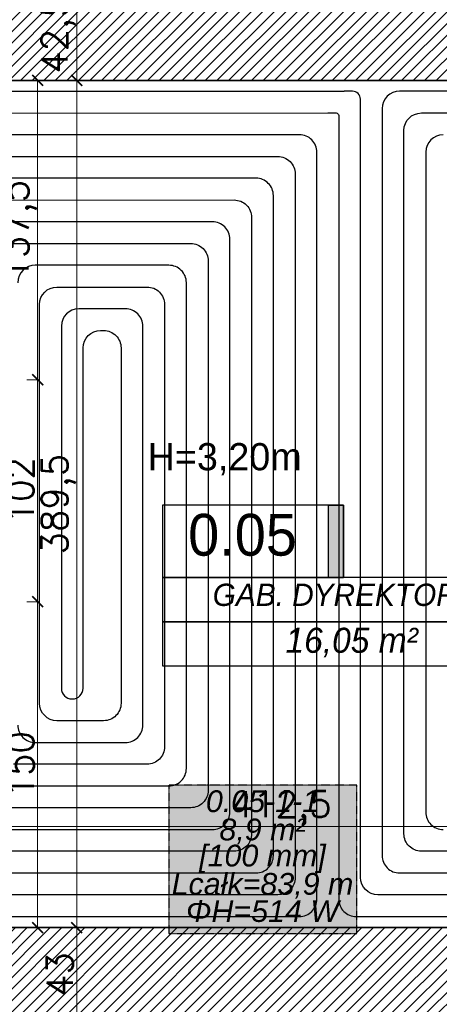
# Model space of a CAD drawing. Header units: millimetres. Extents: x -740 to 33545, y -26688 to 22494.
# Tile 171 of 256: x 11513 to 11706, y 10367 to 10820. Entities that reach past the tile are written whole.
import ezdxf
from ezdxf.enums import TextEntityAlignment as Align

# ---------------------------------------------------------------- set-up
doc = ezdxf.new("R2010")
doc.units = ezdxf.units.MM
doc.header["$MEASUREMENT"] = 0
doc.linetypes.add('HIDDENX2', pattern=[0.1905, 0.127, -0.0635])
doc.layers.get('Defpoints').update_dxf_attribs({"color": 252})
for name, color, linetype, lineweight in [('A_istniejące ściany', 252, 'Continuous', 35), ('l.wypełnien', 252, 'Continuous', 5), ('Nowe_820-G Rysunki Obrazki_Nr_pióra__1', 252, 'Continuous', 13), ('wymiarowanie', 252, 'Continuous', 9)]:
    doc.layers.add(name, color=color, linetype=linetype, lineweight=lineweight)
for name, color, linetype, lineweight, true_color in [('IS_Heating_cooling floor', 7, 'HIDDENX2', 25, 0x008000), ('IS_Przyłącze (powrotne)', 5, 'Continuous', 25, 0x0000ff), ('IS_Przyłącze (zasilające)', 1, 'Continuous', 25, 0xff0000), ('IS_Strefa podłóg', 7, 'Continuous', 25, 0x008000), ('IS_Wężownica OChP', 7, 'Continuous', 25, 0x800080)]:
    doc.layers.add(name, color=color, linetype=linetype, lineweight=lineweight, true_color=true_color)
doc.layers.add('tabelki opis', color=252, linetype='Continuous')
doc.styles.add('Arial__I__', font='ariali.ttf')
doc.styles.add('styl2', font='simplex.shx')
doc.styles.add('STYL_AUTOMATYCZNY_6', font='arial.ttf', dxfattribs={"width": 0.9924})
doc.dimstyles.new('Skala 1-50', dxfattribs={"dimtxt": 12, "dimasz": 5, "dimexe": 1, "dimexo": 1, "dimgap": 1.5, "dimtad": 1, "dimdec": 1, "dimrnd": 0.5, "dimtxsty": 'styl2', "dimblk": 'ARCHTICK', "dimcen": 5, "dimadec": 0, "dimazin": 0, "dimtfac": 1, "dimtdec": 1, "dimtmove": 1, "dimatfit": 3, "dimldrblk": 'ARCHTICK', "dimfxl": 0, "dimlwd": -1, "dimlwe": -1, "dimarcsym": 0})

# ---------------------------------------------------------------- blocks, each defined once
blk = doc.blocks.new('_ArchTick')
at = {"color": 0, "linetype": 'ByBlock', "const_width": 0.15}
blk.add_lwpolyline([(-0.5, -0.5), (0.5, 0.5)], dxfattribs=at)
blk = doc.blocks.new('*D1177')
at = {"layer": 'Defpoints', "color": 0}
for p in [(11839.15, 10462.64), (11426.82, 10460.12), (11839.15, 10449.07)]:
    blk.add_point(p, dxfattribs=at)
at = {"layer": 'wymiarowanie', "color": 0}
for p, q in [((11426.82, 10454.07), (11426.82, 10448.07)), ((11839.15, 10454.07), (11839.15, 10448.07)), ((11426.82, 10449.07), (11839.15, 10449.07))]:
    blk.add_line(p, q, dxfattribs=at)
at = {"layer": 'wymiarowanie', "color": 0, "xscale": 5, "yscale": 5, "zscale": 5, "rotation": 180}
blk.add_blockref('_ArchTick', (11426.82, 10449.07), dxfattribs=at)
at = {"layer": 'wymiarowanie', "color": 0, "xscale": 5, "yscale": 5, "zscale": 5}
blk.add_blockref('_ArchTick', (11839.15, 10449.07), dxfattribs=at)
at = {"layer": 'wymiarowanie', "color": 0, "insert": (11632.98, 10457.42), "char_height": 12, "attachment_point": 5, "style": 'styl2'}
blk.add_mtext('412,5', dxfattribs=at)
blk = doc.blocks.new('*D1209')
at = {"layer": 'Defpoints', "color": 0}
for p in [(11528.14, 10834.32), (11527.57, 10791.99), (11539.01, 10791.99)]:
    blk.add_point(p, dxfattribs=at)
at = {"layer": 'wymiarowanie', "color": 0}
for p, q in [((11534.01, 10834.32), (11540.01, 10834.32)), ((11539.01, 10834.32), (11539.01, 10791.99)), ((11534.01, 10791.99), (11540.01, 10791.99))]:
    blk.add_line(p, q, dxfattribs=at)
at = {"layer": 'wymiarowanie', "color": 0, "xscale": 5, "yscale": 5, "zscale": 5}
for p, rotation in [((11539.01, 10834.32), 90), ((11539.01, 10791.99), 270)]:
    blk.add_blockref('_ArchTick', p, dxfattribs=dict(at, rotation=rotation))
at = {"layer": 'wymiarowanie', "color": 0, "insert": (11530.66, 10813.16), "char_height": 12, "attachment_point": 5, "rotation": 90, "style": 'styl2'}
blk.add_mtext('42,5', dxfattribs=at)
blk = doc.blocks.new('*D1210')
at = {"layer": 'Defpoints', "color": 0}
for p in [(11527.57, 10791.99), (11515.94, 10402.52), (11539.01, 10402.52)]:
    blk.add_point(p, dxfattribs=at)
at = {"layer": 'wymiarowanie', "color": 0}
for p, q in [((11534.01, 10791.99), (11540.01, 10791.99)), ((11539.01, 10791.99), (11539.01, 10402.52)), ((11534.01, 10402.52), (11540.01, 10402.52))]:
    blk.add_line(p, q, dxfattribs=at)
at = {"layer": 'wymiarowanie', "color": 0, "xscale": 5, "yscale": 5, "zscale": 5}
for p, rotation in [((11539.01, 10791.99), 90), ((11539.01, 10402.52), 270)]:
    blk.add_blockref('_ArchTick', p, dxfattribs=dict(at, rotation=rotation))
at = {"layer": 'wymiarowanie', "color": 0, "insert": (11530.66, 10597.26), "char_height": 12, "attachment_point": 5, "rotation": 90, "style": 'styl2'}
blk.add_mtext('389,5', dxfattribs=at)
blk = doc.blocks.new('*D1211')
at = {"layer": 'Defpoints', "color": 0}
for p in [(11515.94, 10402.52), (11515.83, 10359.34), (11539.01, 10359.34)]:
    blk.add_point(p, dxfattribs=at)
at = {"layer": 'wymiarowanie', "color": 0}
for p, q in [((11534.01, 10402.52), (11540.01, 10402.52)), ((11539.01, 10402.52), (11539.01, 10359.34)), ((11534.01, 10359.34), (11540.01, 10359.34))]:
    blk.add_line(p, q, dxfattribs=at)
at = {"layer": 'wymiarowanie', "color": 0, "xscale": 5, "yscale": 5, "zscale": 5}
for p, rotation in [((11539.01, 10402.52), 90), ((11539.01, 10359.34), 270)]:
    blk.add_blockref('_ArchTick', p, dxfattribs=dict(at, rotation=rotation))
at = {"layer": 'wymiarowanie', "color": 0, "insert": (11531.21, 10380.93), "char_height": 12, "attachment_point": 5, "rotation": 90, "style": 'styl2'}
blk.add_mtext('43', dxfattribs=at)
blk = doc.blocks.new('*D2803')
at = {"layer": 'Defpoints', "color": 0}
for p in [(11490.97, 10791.99), (11480.81, 10654.38), (11521.06, 10654.38)]:
    blk.add_point(p, dxfattribs=at)
at = {"layer": 'wymiarowanie', "color": 0}
for p, q in [((11516.06, 10791.99), (11522.06, 10791.99)), ((11521.06, 10791.99), (11521.06, 10654.38)), ((11516.06, 10654.38), (11522.06, 10654.38))]:
    blk.add_line(p, q, dxfattribs=at)
at = {"layer": 'wymiarowanie', "color": 0, "xscale": 5, "yscale": 5, "zscale": 5}
for p, rotation in [((11521.06, 10791.99), 90), ((11521.06, 10654.38), 270)]:
    blk.add_blockref('_ArchTick', p, dxfattribs=dict(at, rotation=rotation))
at = {"layer": 'wymiarowanie', "color": 0, "insert": (11512.71, 10723.19), "char_height": 12, "attachment_point": 5, "rotation": 90, "style": 'styl2'}
blk.add_mtext('137,5', dxfattribs=at)
blk = doc.blocks.new('*D2804')
at = {"layer": 'Defpoints', "color": 0}
for p in [(11480.81, 10654.38), (11480.81, 10552.38), (11521.06, 10552.38)]:
    blk.add_point(p, dxfattribs=at)
at = {"layer": 'wymiarowanie', "color": 0}
for p, q in [((11516.06, 10654.38), (11522.06, 10654.38)), ((11521.06, 10654.38), (11521.06, 10552.38)), ((11516.06, 10552.38), (11522.06, 10552.38))]:
    blk.add_line(p, q, dxfattribs=at)
at = {"layer": 'wymiarowanie', "color": 0, "xscale": 5, "yscale": 5, "zscale": 5}
for p, rotation in [((11521.06, 10654.38), 90), ((11521.06, 10552.38), 270)]:
    blk.add_blockref('_ArchTick', p, dxfattribs=dict(at, rotation=rotation))
at = {"layer": 'wymiarowanie', "color": 0, "insert": (11513.26, 10603.38), "char_height": 12, "attachment_point": 5, "rotation": 90, "style": 'styl2'}
blk.add_mtext('102', dxfattribs=at)
blk = doc.blocks.new('*D2805')
at = {"layer": 'Defpoints', "color": 0}
for p in [(11480.81, 10552.38), (11480.81, 10402.52), (11521.06, 10402.52)]:
    blk.add_point(p, dxfattribs=at)
at = {"layer": 'wymiarowanie', "color": 0}
for p, q in [((11516.06, 10552.38), (11522.06, 10552.38)), ((11521.06, 10552.38), (11521.06, 10402.52)), ((11516.06, 10402.52), (11522.06, 10402.52))]:
    blk.add_line(p, q, dxfattribs=at)
at = {"layer": 'wymiarowanie', "color": 0, "xscale": 5, "yscale": 5, "zscale": 5}
for p, rotation in [((11521.06, 10552.38), 90), ((11521.06, 10402.52), 270)]:
    blk.add_blockref('_ArchTick', p, dxfattribs=dict(at, rotation=rotation))
at = {"layer": 'wymiarowanie', "color": 0, "insert": (11513.26, 10477.45), "char_height": 12, "attachment_point": 5, "rotation": 90, "style": 'styl2'}
blk.add_mtext('150', dxfattribs=at)

msp = doc.modelspace()

# ---------------------------------------------------------------- hatches: boundary and pattern name
at = {"layer": 'IS_Heating_cooling floor', "lineweight": 50, "true_color": 0xffffff, "transparency": 33554687}
msp.add_hatch(color=7, dxfattribs=at).paths.add_polyline_path([(11581.38, 10399.76), (11667.65, 10399.76), (11667.65, 10468.06), (11581.38, 10468.06)])
at = {"layer": 'l.wypełnien'}
h = msp.add_hatch(dxfattribs=at)
h.set_pattern_fill('ANSI31', color=256, scale=30, style=0)
h.paths.add_polyline_path([(11391.26, 10402.52), (11391.26, 10359.34), (11839.15, 10359.34), (11839.15, 9782.76), (11774.02, 9782.76), (11774.02, 9765.83), (11774.02, 9754.82), (11774.02, 9739.58), (11839.15, 9739.58), (11882.33, 9739.58), (11882.33, 10522.75), (11866.24, 10522.75), (11854.39, 10522.75), (11839.15, 10522.75), (11839.15, 10402.52), (11426.82, 10402.52), (11426.82, 10552.38), (11401.42, 10552.38), (11401.42, 10402.52)])
h.paths.add_polyline_path([(11391.26, 10834.32), (11391.26, 10791.99), (11401.42, 10791.99), (11401.42, 10654.38), (11426.82, 10654.38), (11426.82, 10791.99), (11839.15, 10791.99), (11839.15, 10677.69), (11854.39, 10677.69), (11866.24, 10677.69), (11882.33, 10677.69), (11882.33, 11331.32), (11882.33, 11374.5), (11799.42, 11374.5), (11799.42, 11331.32), (11839.15, 11331.32), (11839.15, 10994.32), (11839.15, 10834.32), (11699.45, 10834.32), (11685.18, 10834.32), (11640.68, 10834.32), (11401.42, 10834.32)])
h.paths.add_polyline_path([(11477.62, 10806.38), (11477.62, 10819.93), (11497.94, 10819.93), (11497.94, 10806.38)], flags=16)
h.paths.add_polyline_path([(11438.67, 10819.93), (11438.67, 10806.38), (11457.3, 10806.38), (11457.3, 10819.93)], flags=16)
h.paths.add_polyline_path([(11429.29, 9739.58), (11429.29, 9782.76), (11384.13, 9782.76), (11384.13, 9739.58)])
h.paths.add_polyline_path([(11624.02, 9739.58), (11624.02, 9782.76), (11579.29, 9782.76), (11579.29, 9739.58)])
at = {"layer": 'tabelki opis'}
msp.add_hatch(color=256, dxfattribs=at).paths.add_polyline_path([(11661.64, 10563.43), (11661.64, 10596.69), (11654.68, 10596.69), (11654.68, 10563.43)])

# ---------------------------------------------------------------- linework, layer by layer
at = {"layer": 'A_istniejące ściany'}
for points in [[(11426.82, 10791.99), (11839.15, 10791.99)], [(11839.15, 10402.52), (11426.82, 10402.52)]]:
    msp.add_lwpolyline(points, dxfattribs=at)
at = {"layer": 'IS_Heating_cooling floor'}
msp.add_lwpolyline([(11581.38, 10399.76), (11667.65, 10399.76), (11667.65, 10468.06), (11581.38, 10468.06)], close=True, dxfattribs=at)
at = {"layer": 'IS_Przyłącze (powrotne)', "color": 92, "true_color": 0x00c800, "transparency": 33554687, "extrusion": (0, 0, -1)}
msp.add_lwpolyline([(-11357.47, 10423.48), (-11357.47, 10439.62, 0.416274), (-11365.53, 10447.62), (-11368.39, 10447.6, -0.416274), (-11376.45, 10455.6), (-11376.45, 10594.42, 0.414214), (-11384.45, 10602.42), (-11433.95, 10602.42, -0.414214), (-11441.95, 10610.42), (-11441.95, 10769.03, 0.414201), (-11449.95, 10777.03), (-11654.38, 10777.04), (-11656.88, 10777.04)], format="xyb", dxfattribs=at)
at = {"layer": 'IS_Przyłącze (zasilające)', "color": 92, "true_color": 0x00c800, "transparency": 33554687, "extrusion": (0, 0, -1)}
msp.add_lwpolyline([(-11354.97, 10428.5), (-11354.97, 10452.09, 0.417623), (-11360.59, 10457.64), (-11360.82, 10457.64, -0.417623), (-11366.45, 10463.2), (-11366.45, 10604.42, 0.414214), (-11374.45, 10612.42), (-11423.95, 10612.42, -0.414214), (-11431.95, 10620.42), (-11431.95, 10779.03, 0.414201), (-11439.95, 10787.03), (-11654.38, 10787.04), (-11661.88, 10787.04)], format="xyb", dxfattribs=at)
at = {"layer": 'IS_Strefa podłóg', "extrusion": (0, 0, -1)}
msp.add_lwpolyline([(-11839.15, 10402.65), (-11426.95, 10402.65), (-11426.95, 10792.03), (-11839.15, 10792.05)], close=True, dxfattribs=at)
at = {"layer": 'IS_Wężownica OChP', "color": 92, "true_color": 0x00c800, "transparency": 33554687, "extrusion": (0, 0, -1)}
for points in [[(-11816.15, 10417.65), (-11677.38, 10417.65, 0.414213), (-11669.38, 10425.65), (-11669.38, 10783.37, -0.414226), (-11665.7, 10787.04), (-11661.88, 10787.04)], [(-11826.15, 10787.05), (-11687.38, 10787.04, -0.414202), (-11679.38, 10779.04), (-11679.38, 10435.65, -0.414214), (-11687.38, 10427.65), (-11806.15, 10427.65, -0.414214)], [(-11656.88, 10777.04), (-11658.16, 10777.04, 0.414214), (-11659.38, 10775.82), (-11659.38, 10415.65, -0.414214), (-11667.38, 10407.65), (-11826.15, 10407.65, -0.414214)], [(-11796.15, 10437.65), (-11697.38, 10437.65, 0.414214), (-11689.38, 10445.65), (-11689.38, 10769.04, 0.414202), (-11697.38, 10777.04), (-11816.15, 10777.05, 0.414225)], [(-11707.38, 10767.04, -0.414202), (-11699.38, 10759.04), (-11699.38, 10455.65, -0.414214), (-11707.38, 10447.65)]]:
    msp.add_lwpolyline(points, format="xyb", dxfattribs=at)
at = {"layer": 'IS_Wężownica OChP', "color": 52, "true_color": 0xc8c800, "transparency": 33554687, "extrusion": (0, 0, -1)}
for points in [[(-11439.95, 10407.65), (-11641.38, 10407.65, -0.414214), (-11649.38, 10415.65), (-11649.38, 10759.04, -0.414225), (-11641.38, 10767.04), (-11459.94, 10767.03, -0.414202)], [(-11469.95, 10757.03), (-11631.38, 10757.04, 0.414225), (-11639.38, 10749.04), (-11639.38, 10425.65, 0.414214), (-11631.38, 10417.65), (-11449.95, 10417.65, 0.414214)], [(-11459.95, 10427.65), (-11621.38, 10427.65, -0.414214), (-11629.38, 10435.65), (-11629.38, 10739.04, -0.414226), (-11621.38, 10747.04), (-11479.95, 10747.03, -0.414202)], [(-11489.95, 10737.03), (-11611.38, 10737.04, 0.414226), (-11619.38, 10729.04), (-11619.38, 10445.65, 0.414214), (-11611.38, 10437.65), (-11469.95, 10437.65, 0.414213)], [(-11479.95, 10447.65), (-11601.38, 10447.65, -0.414214), (-11609.38, 10455.65), (-11609.38, 10719.04, -0.414226), (-11601.38, 10727.04), (-11499.95, 10727.03, -0.414201)], [(-11509.95, 10717.03), (-11591.38, 10717.04, 0.414226), (-11599.38, 10709.04), (-11599.38, 10465.65, 0.414214), (-11591.38, 10457.65), (-11489.95, 10457.65, 0.414214)], [(-11499.95, 10467.65), (-11581.38, 10467.65, -0.414214), (-11589.38, 10475.65), (-11589.38, 10699.04, -0.414225), (-11581.38, 10707.04), (-11519.95, 10707.03, -0.414202), (-11511.95, 10699.03)], [(-11511.95, 10495.65, -0.414214), (-11519.95, 10487.65), (-11561.38, 10487.65, -0.414214), (-11569.38, 10495.65), (-11569.38, 10679.04, -0.414224), (-11561.38, 10687.04), (-11539.95, 10687.04, -0.414203), (-11531.95, 10679.04), (-11531.95, 10512.55, -0.414214), (-11536.85, 10507.65), (-11537.05, 10507.65, -0.414214), (-11541.95, 10512.55), (-11541.95, 10669.04, 0.414203), (-11549.95, 10677.04), (-11551.38, 10677.04, 0.414224), (-11559.38, 10669.04), (-11559.38, 10505.65, 0.414214), (-11551.38, 10497.65), (-11529.95, 10497.65, 0.414213), (-11521.95, 10505.65), (-11521.95, 10689.04, 0.414203), (-11529.95, 10697.04), (-11571.38, 10697.04, 0.414224), (-11579.38, 10689.04), (-11579.38, 10485.65, 0.414214), (-11571.38, 10477.65), (-11509.95, 10477.65, 0.414214)]]:
    msp.add_lwpolyline(points, format="xyb", dxfattribs=at)
at = {"layer": 'tabelki opis'}
for points in [[(11661.64, 10596.69), (11578.48, 10596.69), (11578.48, 10563.43), (11661.64, 10563.43), (11661.64, 10596.69)], [(11578.48, 10543.15), (11743.21, 10543.15), (11743.21, 10563.43), (11578.48, 10563.43), (11578.48, 10543.15)], [(11578.48, 10522.88), (11743.21, 10522.88), (11743.21, 10543.15), (11578.48, 10543.15), (11578.48, 10522.88)]]:
    msp.add_lwpolyline(points, dxfattribs=at)
msp.add_lwpolyline([(11661.64, 10563.43), (11654.68, 10563.43), (11654.68, 10596.69), (11661.64, 10596.69)], close=True, dxfattribs=at)

# ---------------------------------------------------------------- texts
at = {"layer": 'IS_Heating_cooling floor', "style": 'Arial__I__'}
for s, p in [('0.05-1-1', (11624.38, 10452.65)), ('[100 mm]', (11624.38, 10427.65))]:
    msp.add_text(s, height=10, dxfattribs=at).set_placement(p, align=Align.BOTTOM_CENTER)
for s, p in [('8,9 m²', (11624.38, 10447.65)), ('Lcałk=83,9 m', (11624.38, 10422.65))]:
    msp.add_text(s, height=10, dxfattribs=at).set_placement(p, align=Align.MIDDLE_CENTER)
msp.add_text('ΦH=514 W', height=10, dxfattribs=at).set_placement((11624.38, 10415.15), align=Align.TOP_CENTER)
at = {"layer": 'Nowe_820-G Rysunki Obrazki_Nr_pióra__1', "linetype": 'Continuous', "lineweight": 13, "insert": (11571.6, 10610.46), "char_height": 12.5, "attachment_point": 7, "style": 'STYL_AUTOMATYCZNY_6'}
msp.add_mtext('\\A1;{\\pql;\\fArial|b0|i0|c238|p0;\\W0.992400;H=3,20m}', dxfattribs=at)
at = {"layer": 'tabelki opis', "attachment_point": 1}
for s, insert, char_height, width in [('{\\fCentury Gothic|b0|i0|c238|p34;0.05}', (11590.21, 10592.74), 19.2, 56.7), ('\\pi23.00672;{\\fCentury Gothic|b0|i1|c238|p34;GAB. DYREKTORA}', (11578.48, 10560.66), 10.24, 164.736), ('{\\fCentury Gothic|b0|i1|c238|p34;16,05 m²}', (11634.94, 10540.39), 11.52, 68.7387)]:
    msp.add_mtext(s, dxfattribs=dict(at, insert=insert, char_height=char_height, width=width))

# ---------------------------------------------------------------- dimensions: what is measured, and where the dimension line sits
at = {"layer": 'wymiarowanie'}
for base, p1, p2, picture, middle in [((11539.01, 10791.99), (11528.14, 10834.32), (11527.57, 10791.99), '*D1209', (11530.66, 10813.16)), ((11521.06, 10654.38), (11490.97, 10791.99), (11480.81, 10654.38), '*D2803', (11512.71, 10723.19)), ((11539.01, 10402.52), (11527.57, 10791.99), (11515.94, 10402.52), '*D1210', (11530.66, 10597.26)), ((11521.06, 10552.38), (11480.81, 10654.38), (11480.81, 10552.38), '*D2804', (11513.26, 10603.38)), ((11521.06, 10402.52), (11480.81, 10552.38), (11480.81, 10402.52), '*D2805', (11513.26, 10477.45)), ((11539.01, 10359.34), (11515.94, 10402.52), (11515.83, 10359.34), '*D1211', (11531.21, 10380.93))]:
    dim = msp.add_linear_dim(base=base, p1=p1, p2=p2, angle=90, dimstyle='Skala 1-50', dxfattribs=at)
    dim.commit()
    dim.dimension.update_dxf_attribs({"geometry": picture, "text_midpoint": middle})
dim = msp.add_linear_dim(base=(11839.15, 10449.07), p1=(11426.82, 10460.12), p2=(11839.15, 10462.64), dimstyle='Skala 1-50', dxfattribs=at)
dim.commit()
dim.dimension.update_dxf_attribs({"geometry": '*D1177', "text_midpoint": (11632.98, 10457.42)})

doc.saveas('drawing.dxf')
